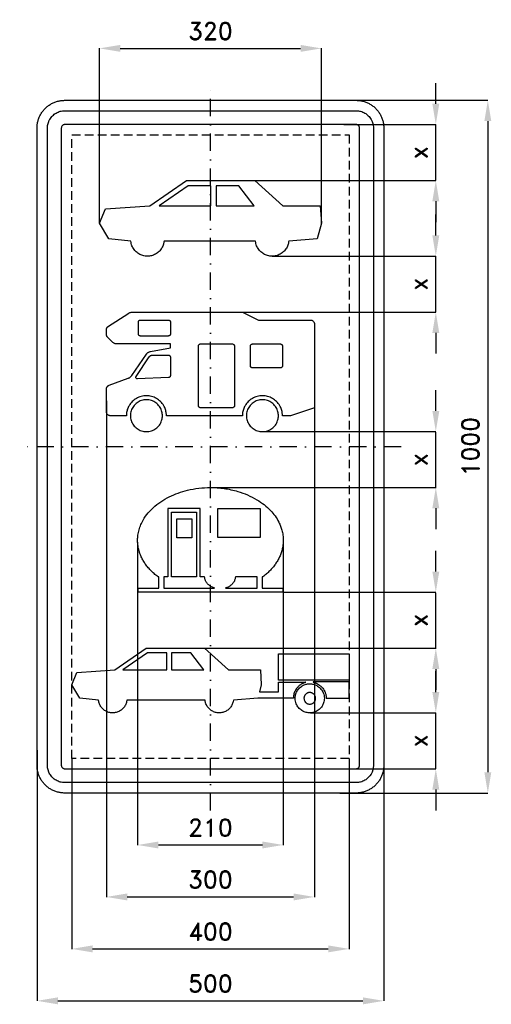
# Model space of a CAD drawing. Header units: millimetres. Extents: x -275 to 405, y -805 to 616.
import ezdxf

# ---------------------------------------------------------------- set-up
doc = ezdxf.new("R2010")
doc.units = ezdxf.units.MM
doc.header["$LTSCALE"] = 5
doc.linetypes.add('ČERCHOVANÁX2', pattern=[2, 1, -0.5, 0, -0.5])
doc.linetypes.add('ČÁRKOVANÁX2', pattern=[1.5, 1, -0.5])
doc.layers.add('Kóty', color=2, linetype='Continuous')
doc.layers.add('Značka', color=7, linetype='Continuous')
doc.styles.get("Standard").update_dxf_attribs({"font": 'romand.shx', "height": 25})
doc.dimstyles.get("Standard").update_dxf_attribs({"dimtxt": 25, "dimasz": 30, "dimexe": 0.18, "dimexo": 0.0625, "dimgap": 12.5, "dimtad": 1, "dimdec": 0, "dimzin": 0, "dimdsep": 46, "dimtxsty": 'Standard', "dimcen": 0.09, "dimadec": 0, "dimazin": 0, "dimtfac": 1, "dimtdec": 0, "dimtofl": 0, "dimtmove": 0, "dimatfit": 3, "dimfxl": 1, "dimtolj": 1, "dimtzin": 0, "dimarcsym": 0})

# ---------------------------------------------------------------- blocks, each defined once
blk = doc.blocks.new('*D0')
at = {"layer": 'Defpoints', "color": 0, "transparency": 16777216}
for p in [(186.3, 500), (186.3, -500), (400, -500)]:
    blk.add_point(p, dxfattribs=at)
at = {"layer": 'Kóty', "color": 0, "lineweight": -2, "transparency": 16777216}
for p, q in [((186.4, 500), (400.2, 500)), ((400, 470), (400, -470)), ((186.4, -500), (400.2, -500))]:
    blk.add_line(p, q, dxfattribs=at)
at = {"layer": 'Kóty', "color": 0, "transparency": 16777216}
for points in [[(395, 470), (405, 470), (400, 500)], [(395, -470), (405, -470), (400, -500)]]:
    blk.add_solid(points, dxfattribs=at)
at = {"layer": 'Kóty', "color": 0, "transparency": 16777216, "insert": (375, 0), "char_height": 25, "attachment_point": 5, "rotation": 90}
blk.add_mtext('\\A1;1000', dxfattribs=at)
blk = doc.blocks.new('*D1')
at = {"layer": 'Defpoints', "color": 0, "transparency": 16777216}
for p in [(160, 575), (-160, 322.56), (160, 322.56)]:
    blk.add_point(p, dxfattribs=at)
at = {"layer": 'Kóty', "color": 0, "lineweight": -2, "transparency": 16777216}
for p, q in [((-160, 322.6225), (-160, 575.18)), ((-130, 575), (130, 575)), ((160, 322.6225), (160, 575.18))]:
    blk.add_line(p, q, dxfattribs=at)
at = {"layer": 'Kóty', "color": 0, "transparency": 16777216}
for points in [[(-130, 580), (-130, 570), (-160, 575)], [(130, 580), (130, 570), (160, 575)]]:
    blk.add_solid(points, dxfattribs=at)
at = {"layer": 'Kóty', "color": 0, "transparency": 16777216, "insert": (0, 600), "char_height": 25, "attachment_point": 5}
blk.add_mtext('\\A1;320', dxfattribs=at)
blk = doc.blocks.new('*D2')
at = {"layer": 'Defpoints', "color": 0, "transparency": 16777216}
for p in [(-250, -438), (250, -438), (250, -800)]:
    blk.add_point(p, dxfattribs=at)
at = {"layer": 'Kóty', "color": 0, "lineweight": -2, "transparency": 16777216}
for p, q in [((-250, -438.1), (-250, -800.2)), ((250, -438.1), (250, -800.2)), ((-220, -800), (220, -800))]:
    blk.add_line(p, q, dxfattribs=at)
at = {"layer": 'Kóty', "color": 0, "transparency": 16777216}
for points in [[(-220, -795), (-220, -805), (-250, -800)], [(220, -795), (220, -805), (250, -800)]]:
    blk.add_solid(points, dxfattribs=at)
at = {"layer": 'Kóty', "color": 0, "transparency": 16777216, "insert": (0, -775), "char_height": 25, "attachment_point": 5}
blk.add_mtext('\\A1;500', dxfattribs=at)
blk = doc.blocks.new('*D3')
at = {"layer": 'Defpoints', "color": 0, "transparency": 16777216}
for p in [(-104.97, -137.611), (104.875, -138.499), (104.875, -575)]:
    blk.add_point(p, dxfattribs=at)
at = {"layer": 'Kóty', "color": 0, "lineweight": -2, "transparency": 16777216}
for p, q in [((-104.97, -137.6735), (-104.97, -575.18)), ((104.875, -138.5615), (104.875, -575.18)), ((-74.97, -575), (74.875, -575))]:
    blk.add_line(p, q, dxfattribs=at)
at = {"layer": 'Kóty', "color": 0, "transparency": 16777216}
for points in [[(-74.97, -570), (-74.97, -580), (-104.97, -575)], [(74.875, -570), (74.875, -580), (104.875, -575)]]:
    blk.add_solid(points, dxfattribs=at)
at = {"layer": 'Kóty', "color": 0, "transparency": 16777216, "insert": (-0.0475, -550), "char_height": 25, "attachment_point": 5}
blk.add_mtext('\\A1;210', dxfattribs=at)
blk = doc.blocks.new('*D4')
at = {"layer": 'Defpoints', "color": 0, "transparency": 16777216}
for p in [(-150, 66.385), (150, 66.385), (150, -650)]:
    blk.add_point(p, dxfattribs=at)
at = {"layer": 'Kóty', "color": 0, "lineweight": -2, "transparency": 16777216}
for p, q in [((-150, 66.3225), (-150, -650.18)), ((150, 66.3225), (150, -650.18)), ((-120, -650), (120, -650))]:
    blk.add_line(p, q, dxfattribs=at)
at = {"layer": 'Kóty', "color": 0, "transparency": 16777216}
for points in [[(-120, -645), (-120, -655), (-150, -650)], [(120, -645), (120, -655), (150, -650)]]:
    blk.add_solid(points, dxfattribs=at)
at = {"layer": 'Kóty', "color": 0, "transparency": 16777216, "insert": (0, -625), "char_height": 25, "attachment_point": 5}
blk.add_mtext('\\A1;300', dxfattribs=at)
blk = doc.blocks.new('*D5')
at = {"layer": 'Defpoints', "color": 0, "transparency": 16777216}
for p in [(-200, -450), (200, -450), (200, -725)]:
    blk.add_point(p, dxfattribs=at)
at = {"layer": 'Kóty', "color": 0, "lineweight": -2, "transparency": 16777216}
for p, q in [((-200, -450.0625), (-200, -725.18)), ((200, -450.0625), (200, -725.18)), ((-170, -725), (170, -725))]:
    blk.add_line(p, q, dxfattribs=at)
at = {"layer": 'Kóty', "color": 0, "transparency": 16777216}
for points in [[(-170, -720), (-170, -730), (-200, -725)], [(170, -720), (170, -730), (200, -725)]]:
    blk.add_solid(points, dxfattribs=at)
at = {"layer": 'Kóty', "color": 0, "transparency": 16777216, "insert": (0, -700), "char_height": 25, "attachment_point": 5}
blk.add_mtext('\\A1;400', dxfattribs=at)
blk = doc.blocks.new('*D6')
at = {"layer": 'Defpoints', "color": 0, "transparency": 16777216}
for p in [(192.3, 465), (64, 384.3), (325, 384.3)]:
    blk.add_point(p, dxfattribs=at)
at = {"layer": 'Kóty', "color": 0, "lineweight": -2, "transparency": 16777216}
for p, q in [((325, 495), (325, 525)), ((192.4, 465), (325.2, 465)), ((64.1, 384.3), (325.2, 384.3)), ((325, 354.3), (325, 324.3))]:
    blk.add_line(p, q, dxfattribs=at)
at = {"layer": 'Kóty', "color": 0, "transparency": 16777216}
for points in [[(320, 495), (330, 495), (325, 465)], [(320, 354.3), (330, 354.3), (325, 384.3)]]:
    blk.add_solid(points, dxfattribs=at)
at = {"layer": 'Kóty', "color": 0, "transparency": 16777216, "insert": (300, 424.6), "char_height": 25, "attachment_point": 5, "rotation": 90}
blk.add_mtext('\\A1;x', dxfattribs=at)
blk = doc.blocks.new('*D7')
at = {"layer": 'Defpoints', "color": 0, "transparency": 16777216}
for p in [(89, 275), (325, 275), (36.7, 194.3)]:
    blk.add_point(p, dxfattribs=at)
at = {"layer": 'Kóty', "color": 0, "lineweight": -2, "transparency": 16777216}
for p, q in [((325, 305), (325, 335)), ((89.1, 275), (325.2, 275)), ((36.7, 194.3), (325.2, 194.3)), ((325, 164.3), (325, 134.3))]:
    blk.add_line(p, q, dxfattribs=at)
at = {"layer": 'Kóty', "color": 0, "transparency": 16777216}
for points in [[(320, 305), (330, 305), (325, 275)], [(320, 164.3), (330, 164.3), (325, 194.3)]]:
    blk.add_solid(points, dxfattribs=at)
at = {"layer": 'Kóty', "color": 0, "transparency": 16777216, "insert": (300, 234.6), "char_height": 25, "attachment_point": 5, "rotation": 90}
blk.add_mtext('\\A1;x', dxfattribs=at)
blk = doc.blocks.new('*D8')
at = {"layer": 'Defpoints', "color": 0, "transparency": 16777216}
for p in [(74.9, 21.7), (-0.8, -59), (325, -59)]:
    blk.add_point(p, dxfattribs=at)
at = {"layer": 'Kóty', "color": 0, "lineweight": -2, "transparency": 16777216}
for p, q in [((325, 51.7), (325, 81.7)), ((75, 21.7), (325.2, 21.7)), ((-0.7, -59), (325.2, -59)), ((325, -89), (325, -119))]:
    blk.add_line(p, q, dxfattribs=at)
at = {"layer": 'Kóty', "color": 0, "transparency": 16777216}
for points in [[(320, 51.7), (330, 51.7), (325, 21.7)], [(320, -89), (330, -89), (325, -59)]]:
    blk.add_solid(points, dxfattribs=at)
at = {"layer": 'Kóty', "color": 0, "transparency": 16777216, "insert": (300, -18.7), "char_height": 25, "attachment_point": 5, "rotation": 90}
blk.add_mtext('\\A1;x', dxfattribs=at)
blk = doc.blocks.new('*D9')
at = {"layer": 'Defpoints', "color": 0, "transparency": 16777216}
for p in [(104.2, -210.231), (-8.667, -290.947), (325, -290.947)]:
    blk.add_point(p, dxfattribs=at)
at = {"layer": 'Kóty', "color": 0, "lineweight": -2, "transparency": 16777216}
for p, q in [((325, -180.231), (325, -150.231)), ((104.2625, -210.231), (325.18, -210.231)), ((-8.6045, -290.947), (325.18, -290.947)), ((325, -320.947), (325, -350.947))]:
    blk.add_line(p, q, dxfattribs=at)
at = {"layer": 'Kóty', "color": 0, "transparency": 16777216}
for points in [[(320, -180.231), (330, -180.231), (325, -210.231)], [(320, -320.947), (330, -320.947), (325, -290.947)]]:
    blk.add_solid(points, dxfattribs=at)
at = {"layer": 'Kóty', "color": 0, "transparency": 16777216, "insert": (300, -250.589), "char_height": 25, "attachment_point": 5, "rotation": 90}
blk.add_mtext('\\A1;x', dxfattribs=at)
blk = doc.blocks.new('*D10')
at = {"layer": 'Defpoints', "color": 0, "transparency": 16777216}
for p in [(144.2, -384.3), (171.9, -465), (325, -465)]:
    blk.add_point(p, dxfattribs=at)
at = {"layer": 'Kóty', "color": 0, "lineweight": -2, "transparency": 16777216}
for p, q in [((325, -354.3), (325, -324.3)), ((144.2, -384.3), (325.2, -384.3)), ((172, -465), (325.2, -465)), ((325, -495), (325, -525))]:
    blk.add_line(p, q, dxfattribs=at)
at = {"layer": 'Kóty', "color": 0, "transparency": 16777216}
for points in [[(320, -354.3), (330, -354.3), (325, -384.3)], [(320, -495), (330, -495), (325, -465)]]:
    blk.add_solid(points, dxfattribs=at)
at = {"layer": 'Kóty', "color": 0, "transparency": 16777216, "insert": (300, -424.6), "char_height": 25, "attachment_point": 5, "rotation": 90}
blk.add_mtext('\\A1;x', dxfattribs=at)

msp = doc.modelspace()

# ---------------------------------------------------------------- linework, layer by layer
at = {"layer": 'Kóty'}
for points in [[(325, 384.219), (325.18, 465)], [(325, 194.169), (325, 274.9455)], [(325, -59.6869), (325, 21.0913)], [(325, -291.67), (325, -210.889)], [(325, -465), (325, -384.202)]]:
    msp.add_lwpolyline(points, dxfattribs=at)
at = {"layer": 'Značka', "color": 6, "linetype": 'ČERCHOVANÁX2', "ltscale": 5}
for points in [[(0, -525), (0, 525)], [(275, 0), (-275, 0)]]:
    msp.add_lwpolyline(points, dxfattribs=at)
at = {"layer": 'Značka', "color": 5}
for points in [[(-210, -500), (-210.16, -499.9995), (-210.31, -499.9988, -0.0321782), (-215.48, -499.637, -0.035444), (-220.55, -498.5823, -0.036267), (-225.46, -496.9227, -0.0344216), (-230.09, -494.5885, -0.0337316), (-234.4, -491.714, -0.034071), (-238.28, -488.2843, -0.0342042), (-241.72, -484.4026, -0.0342228), (-244.59, -480.0906, -0.0340475), (-246.91, -475.4605, -0.0334162), (-248.58, -470.5549, -0.0341519), (-249.65, -465.4767, -0.0367409), (-250, -460.3142), (-250, -460.1571), (-250, -460), (-250, 460), (-250, 460.157), (-250, 460.314, -0.0321794), (-249.64, 465.479, -0.0354428), (-248.58, 470.555, -0.0362594), (-246.92, 475.464, -0.0344191), (-244.59, 480.091, -0.0337289), (-241.71, 484.402, -0.0340731), (-238.28, 488.28, -0.0341913), (-234.4, 491.72, -0.0342252), (-230.09, 494.59, -0.0340555), (-225.46, 496.91, -0.0334143), (-220.55, 498.58, -0.0341277), (-215.48, 499.65, -0.0367426), (-210.31, 500), (-210.16, 500), (-210, 500), (210, 500), (210.16, 500), (210.31, 500, -0.0321773), (215.48, 499.64, -0.0354428), (220.55, 498.58, -0.0362594), (225.46, 496.92, -0.0344144), (230.09, 494.59, -0.0337313), (234.4, 491.71, -0.0340656), (238.28, 488.28, -0.0342053), (241.72, 484.403, -0.0342263), (244.59, 480.091, -0.0340499), (246.91, 475.46, -0.0334177), (248.58, 470.555, -0.0341507), (249.65, 465.477, -0.0367414), (250, 460.314), (250, 460.157), (250, 460), (250, -460), (250, -460.1571), (250, -460.3142, -0.0321792), (249.64, -465.4791, -0.0354419), (248.58, -470.5549, -0.0362597), (246.92, -475.4636, -0.0344236), (244.59, -480.0906, -0.0337314), (241.71, -484.4017, -0.0340794), (238.28, -488.2843, -0.0341867), (234.4, -491.7172, -0.0342318), (230.09, -494.5885, -0.0340525), (225.46, -496.9061, -0.0334215), (220.55, -498.5823, -0.0341259), (215.48, -499.6542, -0.0367463), (210.31, -499.9988), (210.16, -499.9996), (210, -500), (-210, -500)], [(-210, -485), (-210.1, -484.9997), (-210.2, -484.9992, -0.0321827), (-213.42, -484.7731, -0.0354393), (-216.6, -484.1139, -0.0362574), (-219.66, -483.0767, -0.0344308), (-222.56, -481.6178, -0.0337141), (-225.25, -479.8212, -0.0340965), (-227.68, -477.6777, -0.0342145), (-229.82, -475.2516, -0.0342271), (-231.62, -472.5566, -0.0340436), (-233.07, -469.6628), (-234.11, -466.5968), (-234.78, -463.4229, -0.0367363), (-235, -460.1963), (-235, -460.0982), (-235, -460), (-235, 460), (-235, 460.098), (-235, 460.196, -0.0321975), (-234.77, 463.424, -0.0354735), (-234.11, 466.597, -0.0363197), (-233.08, 469.665, -0.0344669), (-231.62, 472.557, -0.0337266), (-229.82, 475.251, -0.0341177), (-227.68, 477.678, -0.0341804), (-225.25, 479.823, -0.0342246), (-222.56, 481.618, -0.0340264), (-219.66, 483.066, -0.0334063), (-216.6, 484.114, -0.0341329), (-213.42, 484.784, -0.0367349), (-210.2, 484.999), (-210.1, 485), (-210, 485), (210, 485), (210.1, 485), (210.2, 484.999, -0.032201), (213.42, 484.773, -0.0354289), (216.6, 484.114, -0.0362362), (219.66, 483.077, -0.0344166), (222.56, 481.618, -0.0337149), (225.25, 479.821, -0.0340912), (227.68, 477.678, -0.0342207), (229.82, 475.252, -0.0342246), (231.62, 472.557, -0.0340508), (233.07, 469.663, -0.033431), (234.11, 466.597, -0.0341775), (234.78, 463.423, -0.0367342), (235, 460.196), (235, 460.098), (235, 460), (235, -460), (235, -460.0982), (235, -460.1963), (234.77, -463.4244), (234.11, -466.5968), (233.08, -469.6648), (231.62, -472.5566), (229.82, -475.2511), (227.68, -477.6777), (225.25, -479.8233, -0.0342266), (222.56, -481.6178, -0.0340452), (219.66, -483.0663, -0.0334114), (216.6, -484.1139, -0.0341213), (213.42, -484.7839, -0.0367437), (210.2, -484.9992), (210.1, -484.9997), (210, -485), (-210, -485)], [(-210, -465), (210, -465), (210.02, -464.9999), (210.04, -464.9998, 0.0321657), (210.68, -464.9546), (211.32, -464.8228), (211.93, -464.6153), (212.51, -464.3236), (213.05, -463.9642), (213.54, -463.5355), (213.96, -463.0503), (214.32, -462.5113), (214.61, -461.9326), (214.82, -461.3194), (214.96, -460.6846), (215, -460.0393), (215, -460.0196), (215, -460), (215, 460), (215, 460.02), (215, 460.039), (214.95, 460.685), (214.82, 461.319), (214.62, 461.933), (214.32, 462.511), (213.96, 463.05), (213.54, 463.536), (213.05, 463.965), (212.51, 464.324), (211.93, 464.613), (211.32, 464.823, 0.0340778), (210.68, 464.957, 0.0367078), (210.04, 465), (210.02, 465), (210, 465), (-210, 465), (-210.02, 465), (-210.04, 465, 0.032266), (-210.68, 464.955, 0.0353576), (-211.32, 464.823, 0.036204), (-211.93, 464.615, 0.0344665), (-212.51, 464.324, 0.0337446), (-213.05, 463.964, 0.0341892), (-213.54, 463.536, 0.0343224), (-213.96, 463.05, 0.0341403), (-214.32, 462.511), (-214.61, 461.933), (-214.82, 461.319), (-214.96, 460.685), (-215, 460.039), (-215, 460.02), (-215, 460), (-215, -460), (-215, -460.0196), (-215, -460.0393), (-214.95, -460.6849), (-214.82, -461.3194), (-214.62, -461.933), (-214.32, -462.5113), (-213.96, -463.0502), (-213.54, -463.5355), (-213.05, -463.9647), (-212.51, -464.3236), (-211.93, -464.6133), (-211.32, -464.8228), (-210.68, -464.9568, 0.0367311), (-210.04, -464.9998), (-210.02, -464.9999), (-210, -465)], [(112.891, 296.475, -0.00631702), (112.563, 294.488, -0.0190479), (112.135, 292.524, -0.0377021), (111.107, 289.556, -0.0345588), (109.658, 286.758, -0.0336729), (107.882, 284.159, -0.0344366), (105.772, 281.829, -0.0345834), (103.388, 279.779, -0.0344212), (100.744, 278.074, -0.034378), (97.909, 276.711, -0.0344166), (94.915, 275.749, -0.034424), (91.824, 275.165, -0.0343921), (88.682, 275.011, -0.0344119), (85.546, 275.247, -0.0344319), (82.471, 275.912, -0.03442), (79.503, 276.952, -0.0343298), (76.705, 278.389, -0.0344179), (74.106, 280.162, -0.0347434), (71.777, 282.274, -0.0343936), (69.731, 284.659, -0.0330146), (68.022, 287.303, -0.034559), (66.64, 290.137, -0.0397656), (65.696, 293.132, -0.0173295), (65.355, 294.795), (65.092, 296.475), (65.09, 296.475), (-66.651, 296.475), (-66.93, 296.475, -0.0063245), (-67.258, 294.488, -0.0190404), (-67.686, 292.524, -0.0376976), (-68.715, 289.556, -0.0345588), (-70.163, 286.758, -0.0336729), (-71.94, 284.159, -0.0344329), (-74.049, 281.829, -0.0345804), (-76.433, 279.779, -0.0344185), (-79.077, 278.074, -0.0343822), (-81.912, 276.711, -0.0344196), (-84.907, 275.749, -0.0344258), (-87.997, 275.165, -0.0343924), (-91.139, 275.011, -0.0344123), (-94.276, 275.247, -0.0344319), (-97.35, 275.912, -0.0344168), (-100.318, 276.952, -0.0343321), (-103.116, 278.389, -0.0344124), (-105.716, 280.162, -0.0347434), (-108.045, 282.274, -0.0343936), (-110.09, 284.659, -0.0330227), (-111.8, 287.303, -0.0345633), (-113.181, 290.137, -0.0397563), (-114.125, 293.132, -0.0173295), (-114.466, 294.795), (-114.73, 296.475), (-114.732, 296.475), (-146.342, 299.987), (-160.0007, 322.621), (-151.415, 343.304), (-87.415, 347.597), (-34.342, 384.28), (64, 384.28), (104.586, 347.597), (158.44, 347.597), (160.001, 322.621), (154.147, 299.987), (113.171, 296.475), (112.891, 296.475)], [(150, 56.209), (115.385, 44.703), (103.846, 44.703, 0.00357097), (103.789, 46.207, 0.0107552), (103.688, 47.71, 0.0558759), (102.477, 53.587, 0.0560698), (99.982, 59.086, 0.0696929), (95.436, 65.085, 0.0694544), (89.423, 69.616, 0.0693413), (82.479, 72.54, 0.068844), (75, 73.47, 0.0686453), (67.52, 72.535, 0.0690274), (60.577, 69.616, 0.0688738), (54.583, 65.078, 0.0677337), (50.019, 59.086, 0.0560755), (47.491, 53.589, 0.0611674), (46.312, 47.71, 0.0122537), (46.208, 46.207, 0.00409884), (46.154, 44.703), (-63.462, 44.703, 0.0035811), (-63.519, 46.207, 0.0107653), (-63.62, 47.71, 0.0558859), (-64.831, 53.587, 0.056079), (-67.326, 59.086, 0.0696914), (-71.872, 65.085, 0.069452), (-77.885, 69.616, 0.0693413), (-84.829, 72.54, 0.0688442), (-92.308, 73.47, 0.068646), (-99.788, 72.535, 0.0690305), (-106.731, 69.616, 0.0688773), (-112.725, 65.078, 0.0677353), (-117.289, 59.086, 0.0560663), (-119.817, 53.589, 0.0611649), (-120.996, 47.71, 0.0122537), (-121.1, 46.207, 0.00407858), (-121.154, 44.703), (-144.231, 44.703), (-144.533, 44.714), (-144.834, 44.734, -0.0555526), (-146.013, 44.975, -0.0560859), (-147.116, 45.473, -0.069601), (-148.316, 46.379, -0.0684188), (-149.227, 47.579, -0.0565121), (-149.734, 48.679, -0.0612875), (-149.969, 49.855), (-149.989, 50.155), (-150, 50.456), (-150, 83.26), (-149.993, 83.493, -0.00827068), (-149.981, 83.727, -0.0434725), (-149.835, 84.649, -0.0436816), (-149.53, 85.534, -0.0541077), (-148.966, 86.557, -0.0529056), (-148.197, 87.438, -0.0437301), (-147.469, 88.032, -0.047552), (-146.65, 88.483), (-146.435, 88.575), (-146.217, 88.661), (-118.837, 98.673), (-118.506, 98.803), (-118.177, 98.938, 0.0329708), (-116.911, 99.582, 0.0320089), (-115.735, 100.386, 0.0331529), (-114.657, 101.317, 0.0366857), (-113.723, 102.385), (-113.509, 102.669), (-113.301, 102.958), (-92.049, 133.785), (-91.847, 134.061), (-91.639, 134.332, -0.0423996), (-90.701, 135.324, -0.0411968), (-89.607, 136.149, -0.0425427), (-88.403, 136.81, -0.0469185), (-87.108, 137.245), (-86.775, 137.323), (-86.439, 137.392), (-57.692, 142.511), (-57.692, 148.264), (-134.877, 148.264), (-135.217, 148.274), (-135.556, 148.291, -0.0418922), (-136.895, 148.496, -0.0407791), (-138.189, 148.921, -0.0421835), (-139.409, 149.526, -0.046609), (-140.497, 150.332), (-140.75, 150.559), (-140.996, 150.792), (-148.31, 158.086), (-148.466, 158.25), (-148.618, 158.418), (-149.152, 159.144, -0.0409839), (-149.561, 159.953, -0.0423341), (-149.85, 160.811, -0.046745), (-149.982, 161.703), (-149.994, 161.929), (-150, 162.154), (-150, 168.895), (-149.994, 169.121, -0.00808983), (-149.982, 169.346, -0.0421224), (-149.845, 170.237, -0.0409726), (-149.561, 171.097, -0.0423499), (-149.156, 171.908, -0.0466122), (-148.618, 172.631), (-148.466, 172.799), (-148.31, 172.963), (-117.565, 192.842), (-117.35, 192.979), (-117.133, 193.111), (-116.229, 193.573), (-115.272, 193.921), (-114.283, 194.166), (-113.273, 194.277), (-113.019, 194.287), (-112.765, 194.292), (46.154, 194.292), (69.231, 182.785), (144.231, 182.785), (144.533, 182.774), (144.834, 182.753, -0.0555593), (146.013, 182.512, -0.0560353), (147.116, 182.014, -0.0695641), (148.316, 181.108, -0.0684717), (149.227, 179.908, -0.056507), (149.734, 178.809, -0.0612883), (149.969, 177.633), (149.989, 177.332), (150, 177.031), (150, 56.209)], [(-100.962, 159.771), (-101.113, 159.777), (-101.263, 159.787), (-101.853, 159.908), (-102.404, 160.157, -0.0695775), (-103.004, 160.61, -0.0684227), (-103.46, 161.21, -0.0565306), (-103.713, 161.759, -0.0612384), (-103.83, 162.347), (-103.841, 162.498), (-103.846, 162.648), (-103.846, 179.908, -0.00366126), (-103.841, 180.059, -0.0106145), (-103.83, 180.209, -0.0558414), (-103.709, 180.797, -0.0562683), (-103.46, 181.347, -0.0698049), (-103.005, 181.945, -0.0683509), (-102.404, 182.4), (-101.853, 182.652), (-101.263, 182.769), (-101.113, 182.78), (-100.962, 182.785), (-60.577, 182.785), (-60.426, 182.779), (-60.275, 182.769), (-59.686, 182.649), (-59.135, 182.4, -0.0696212), (-58.535, 181.947, -0.0684227), (-58.079, 181.347, -0.0565069), (-57.826, 180.797, -0.0612744), (-57.708, 180.209), (-57.698, 180.059), (-57.692, 179.908), (-57.692, 162.648, -0.00354595), (-57.698, 162.498, -0.0108708), (-57.708, 162.347, -0.0558651), (-57.829, 161.759, -0.0562553), (-58.079, 161.21, -0.069719), (-58.533, 160.611, -0.0682216), (-59.135, 160.157), (-59.686, 159.904), (-60.275, 159.787), (-60.426, 159.777), (-60.577, 159.771), (-100.962, 159.771)], [(-14.423, 56.209), (-14.574, 56.215), (-14.725, 56.225), (-15.314, 56.346, -0.0561837), (-15.865, 56.595, -0.0696457), (-16.465, 57.048, -0.0684227), (-16.921, 57.648, -0.0564834), (-17.174, 58.198, -0.0612744), (-17.292, 58.785), (-17.302, 58.936), (-17.308, 59.086), (-17.308, 145.388), (-17.302, 145.538, -0.0106459), (-17.292, 145.688, -0.0558563), (-17.171, 146.276, -0.0562317), (-16.921, 146.826, -0.0697513), (-16.467, 147.425, -0.0682216), (-15.865, 147.879), (-15.314, 148.131), (-14.725, 148.249), (-14.574, 148.259), (-14.423, 148.264), (31.731, 148.264), (31.882, 148.259), (32.032, 148.249), (32.622, 148.128), (33.173, 147.879, -0.0695886), (33.773, 147.426, -0.0685207), (34.229, 146.826, -0.0565084), (34.482, 146.276, -0.0613136), (34.6, 145.688), (34.61, 145.538), (34.615, 145.388), (34.615, 59.086), (34.61, 58.936, -0.0109177), (34.6, 58.785, -0.055842), (34.479, 58.198, -0.0562683), (34.229, 57.648, -0.0697726), (33.774, 57.049, -0.068362), (33.173, 56.595, -0.0564661), (32.622, 56.342, -0.0610131), (32.032, 56.225), (31.882, 56.215), (31.731, 56.209), (-14.423, 56.209)], [(60.577, 113.744), (60.426, 113.749), (60.275, 113.76, -0.0557179), (59.686, 113.88, -0.0560942), (59.135, 114.129, -0.0695886), (58.535, 114.582, -0.0684227), (58.079, 115.182, -0.0565084), (57.826, 115.732, -0.061263), (57.708, 116.32), (57.698, 116.47), (57.692, 116.62), (57.692, 145.388), (57.698, 145.538, -0.0107471), (57.708, 145.688, -0.0558065), (57.829, 146.276, -0.0562317), (58.079, 146.826, -0.069719), (58.533, 147.425, -0.0682327), (59.135, 147.879, -0.0563249), (59.686, 148.131, -0.0609149), (60.275, 148.249), (60.426, 148.259), (60.577, 148.264), (100.962, 148.264), (101.113, 148.259), (101.263, 148.249, -0.0556124), (101.853, 148.128, -0.0559998), (102.404, 147.879, -0.0695886), (103.004, 147.426, -0.0685207), (103.46, 146.826, -0.0566), (103.713, 146.276, -0.061263), (103.83, 145.688), (103.841, 145.538), (103.846, 145.388), (103.846, 116.62), (103.841, 116.47, -0.0107698), (103.83, 116.32, -0.0558651), (103.709, 115.732, -0.0562317), (103.46, 115.182, -0.069719), (103.005, 114.583, -0.0682327), (102.404, 114.129, -0.0563249), (101.853, 113.877, -0.0609278), (101.263, 113.76), (101.113, 113.749), (100.962, 113.744), (60.577, 113.744)], [(-60.577, 132.155), (-60.426, 132.149), (-60.275, 132.139), (-59.686, 132.018), (-59.135, 131.769, -0.0696212), (-58.535, 131.316, -0.0684227), (-58.079, 130.716, -0.0564698), (-57.826, 130.167, -0.0612883), (-57.708, 129.579), (-57.698, 129.428), (-57.692, 129.278), (-57.692, 102.687), (-57.698, 102.541, -0.0104075), (-57.707, 102.395, -0.0542936), (-57.822, 101.823, -0.0546451), (-58.058, 101.286, -0.067803), (-58.489, 100.696, -0.0663401), (-59.061, 100.24), (-59.589, 99.977), (-60.157, 99.841), (-60.303, 99.825), (-60.449, 99.813), (-105.068, 97.836), (-105.195, 97.835), (-105.322, 97.838), (-105.821, 97.923), (-106.29, 98.122, -0.0731708), (-106.8, 98.498, -0.0735257), (-107.18, 99.004, -0.0732758), (-107.416, 99.59, -0.0715551), (-107.476, 100.22, -0.0590576), (-107.407, 100.725, -0.0642909), (-107.22, 101.193), (-107.157, 101.303), (-107.09, 101.411), (-88.251, 129.593), (-88.086, 129.822), (-87.914, 130.047, -0.0524985), (-87.121, 130.848, -0.0512987), (-86.173, 131.474, -0.0528601), (-85.127, 131.921, -0.0580877), (-84.017, 132.127), (-83.734, 132.145), (-83.451, 132.155), (-60.577, 132.155)], [(-69.231, 44.703), (-69.247, 45.425, 0.00637646), (-69.276, 46.148, 0.0336863), (-69.627, 49.014, 0.0335711), (-70.36, 51.814, 0.0417865), (-71.731, 55.159, 0.0417413), (-73.638, 58.23, 0.0416391), (-75.979, 60.987, 0.0413462), (-78.744, 63.321, 0.0412352), (-81.825, 65.221, 0.0412186), (-85.177, 66.59, 0.0412285), (-88.696, 67.447, 0.0411899), (-92.308, 67.716, 0.0412075), (-95.92, 67.447, 0.0412099), (-99.439, 66.59, 0.0412316), (-102.79, 65.221, 0.0412662), (-105.872, 63.321, 0.0412732), (-108.635, 60.986, 0.0413285), (-110.977, 58.23, 0.0413371), (-112.882, 55.158, 0.0413983), (-114.255, 51.814, 0.0414026), (-115.115, 48.305, 0.0414244), (-115.385, 44.703, 0.0414269), (-115.115, 41.1, 0.0414106), (-114.255, 37.591, 0.0413913), (-112.882, 34.247, 0.0413466), (-110.977, 31.175, 0.0413389), (-108.635, 28.419, 0.0412866), (-105.872, 26.084, 0.0412515), (-102.79, 24.184, 0.0412162), (-99.439, 22.815, 0.0411926), (-95.92, 21.958, 0.041174), (-92.308, 21.689, 0.0411729), (-88.696, 21.958, 0.0411992), (-85.177, 22.815, 0.0412195), (-81.826, 24.184, 0.0412087), (-78.744, 26.084, 0.0412858), (-75.979, 28.419, 0.041549), (-73.638, 31.175, 0.0413223), (-71.737, 34.248, 0.040516), (-70.36, 37.591, 0.0336365), (-69.618, 40.391, 0.0368317), (-69.276, 43.258, 0.00728578), (-69.247, 43.98, 0.00242869), (-69.231, 44.703)], [(98.077, 44.703), (98.06, 45.425, 0.00641865), (98.032, 46.148, 0.0336811), (97.681, 49.014, 0.0335609), (96.948, 51.814, 0.0417904), (95.577, 55.159, 0.0417448), (93.67, 58.23, 0.0416425), (91.328, 60.987, 0.0413408), (88.564, 63.321, 0.0412397), (85.483, 65.221, 0.0412186), (82.131, 66.59, 0.0412293), (78.612, 67.447, 0.0411909), (75, 67.716, 0.0412076), (71.388, 67.447, 0.0412068), (67.869, 66.59, 0.0412333), (64.518, 65.221, 0.0412638), (61.436, 63.321, 0.0412761), (58.673, 60.986, 0.0413285), (56.33, 58.23, 0.0413443), (54.426, 55.158, 0.0414101), (53.053, 51.814, 0.0414025), (52.193, 48.305, 0.041416), (51.923, 44.703, 0.0414185), (52.193, 41.1, 0.0414106), (53.053, 37.591, 0.0413874), (54.426, 34.247, 0.0413395), (56.33, 31.175, 0.0413389), (58.673, 28.419, 0.0412894), (61.436, 26.084, 0.0412491), (64.518, 24.184, 0.0412116), (67.869, 22.815, 0.0411926), (71.388, 21.958, 0.0411731), (75, 21.689, 0.0411733), (78.612, 21.958, 0.0411972), (82.131, 22.815, 0.0412177), (85.482, 24.184, 0.0412066), (88.564, 26.084, 0.0412912), (91.328, 28.419, 0.0415524), (93.67, 31.175, 0.0413223), (95.571, 34.248, 0.0405159), (96.948, 37.591, 0.0336417), (97.69, 40.391, 0.0368212), (98.032, 43.258, 0.00726468), (98.061, 43.98, 0.00244979), (98.077, 44.703)], [(-104.369, -204.116), (-74.522, -204.116), (-74.522, -187.754), (-75.709, -187.754), (-76.517, -187.134), (-77.321, -186.51, -0.0199079), (-82.609, -182.024, -0.0227383), (-87.498, -177.103, -0.0224693), (-91.594, -172.29, -0.0233435), (-95.234, -167.122, -0.0240217), (-98.318, -161.845, -0.0262981), (-100.855, -156.291, -0.0214873), (-102.469, -151.764, -0.0211656), (-103.694, -147.113, -0.0238617), (-104.591, -142.062, -0.0270676), (-104.97, -136.953, -0.00386719), (-104.99, -136.038), (-105, -135.123, -0.00245744), (-104.955, -133.247, -0.00737837), (-104.874, -131.373, -0.01878), (-104.511, -127.678, -0.0174672), (-103.88, -124.014, -0.0355794), (-101.741, -116.259, -0.0343322), (-98.54, -108.866, -0.0504646), (-91.608, -97.894, -0.0427784), (-82.743, -88.365, -0.0406772), (-71.625, -79.484, -0.0350885), (-59.306, -72.387, -0.0306451), (-46.495, -66.882, -0.0282763), (-33.128, -62.921, -0.0317644), (-16.697, -59.949, -0.0302502), (-0.003, -59.031, -0.0363778), (19.86, -60.315, -0.0393004), (39.29, -64.572, -0.0325156), (53.577, -69.66, -0.035438), (67.034, -76.63, -0.0327782), (77.349, -83.699, -0.0377046), (86.569, -92.144, -0.0353899), (93.197, -100.06, -0.040694), (98.54, -108.866, -0.0265995), (101.094, -114.518, -0.0273456), (103.025, -120.415, -0.0338338), (104.523, -127.702, -0.0356037), (105, -135.123, -0.0263769), (104.75, -140.559, -0.0254271), (103.939, -145.938, -0.0271805), (102.474, -151.768, -0.0264721), (100.394, -157.408, -0.0257919), (97.74, -162.93, -0.0240365), (94.552, -168.16, -0.0229791), (90.801, -173.278, -0.0208091), (86.616, -178.049, -0.0197453), (82.135, -182.467, -0.0201473), (77.321, -186.51, -0.00248117), (76.517, -187.134, -0.000833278), (75.709, -187.754), (74.464, -187.754), (74.464, -204.116), (104.199, -204.116), (104.199, -210.231), (-104.369, -210.231), (-104.369, -204.116)], [(-15.023, -187.754), (-15.023, -89.173), (-61.35, -89.173), (-61.35, -187.754), (-67.337, -187.754), (-67.337, -204.116), (5.914, -204.116), (5.548, -203.998), (5.183, -203.877, -0.0274618), (2.759, -202.908, -0.030512), (0.462, -201.665, -0.02957), (-1.491, -200.333, -0.0305369), (-3.271, -198.777, -0.0311983), (-4.8, -197.109, -0.0346657), (-6.095, -195.259, -0.0285402), (-6.934, -193.712, -0.0286828), (-7.592, -192.078, -0.0325862), (-8.095, -190.274, -0.0374237), (-8.34, -188.423), (-8.36, -188.088), (-8.375, -187.754), (-15.023, -187.754)], [(21.746, -204.116), (67.284, -204.116), (67.284, -187.754), (36.041, -187.754), (36.025, -188.088), (36.006, -188.423, -0.0407593), (35.663, -190.702, -0.0413205), (34.952, -192.9, -0.0382746), (33.988, -194.896, -0.0339063), (32.748, -196.733, -0.0321446), (31.246, -198.475, -0.0304629), (29.539, -200.015, -0.0237559), (27.997, -201.157, -0.0214544), (26.357, -202.155, -0.023329), (24.458, -203.111, -0.0251727), (22.477, -203.877), (22.112, -203.999), (21.746, -204.116)], [(70.619, -354.106), (97.999, -354.089), (97.999, -340.032), (137.343, -340.032), (137.285, -340.051), (137.228, -340.071), (136.906, -340.185), (136.586, -340.303), (136.288, -340.416), (135.992, -340.532), (135.626, -340.681), (135.263, -340.836), (134.905, -340.993), (134.55, -341.156), (134.182, -341.331), (133.818, -341.511), (133.766, -341.537), (133.715, -341.563), (133.343, -341.734), (132.972, -341.908, 0.0254655), (130.947, -343.007, 0.0261219), (129.044, -344.309, 0.024551), (127.374, -345.679, 0.0240019), (125.845, -347.203, 0.0292757), (124.126, -349.286, 0.0283234), (122.655, -351.558, 0.030833), (121.41, -354.005, 0.0369501), (120.511, -356.584, 0.0357395), (119.886, -359.738, 0.0117391), (119.559, -362.961), (68.167, -362.961), (33.333, -365.947), (33.094, -365.947), (32.813, -367.644, -0.0190571), (32.448, -369.322, -0.0377004), (31.569, -371.856, -0.0345756), (30.332, -374.247, -0.0336817), (28.815, -376.466, -0.0344298), (27.013, -378.457, -0.0346015), (24.977, -380.208, -0.0344243), (22.718, -381.664, -0.0343849), (20.296, -382.829, -0.0344159), (17.739, -383.65, -0.0344192), (15.099, -384.149, -0.0344117), (12.415, -384.28, -0.0344135), (9.736, -384.078, -0.0344289), (7.11, -383.511, -0.0344192), (4.575, -382.623, -0.0343479), (2.185, -381.395, -0.0344119), (-0.035, -379.881, -0.0347552), (-2.025, -378.076, -0.0343966), (-3.772, -376.039, -0.0330054), (-5.232, -373.781, -0.034557), (-6.412, -371.361, -0.0397687), (-7.219, -368.802, -0.0173337), (-7.509, -367.382), (-7.735, -365.947), (-7.736, -365.947), (-120.264, -365.947), (-120.502, -365.947, -0.00631799), (-120.783, -367.644, -0.0190485), (-121.148, -369.322, -0.0377112), (-122.026, -371.856, -0.0345705), (-123.264, -374.247, -0.0336817), (-124.781, -376.466, -0.0344301), (-126.583, -378.457, -0.034592), (-128.619, -380.208, -0.0344183), (-130.878, -381.664, -0.0343858), (-133.299, -382.829, -0.0344194), (-135.857, -383.65, -0.0344202), (-138.497, -384.149, -0.0344124), (-141.18, -384.28, -0.0344139), (-143.86, -384.078, -0.0344325), (-146.485, -383.511, -0.0344228), (-149.021, -382.623, -0.0343506), (-151.411, -381.395, -0.0344166), (-153.631, -379.881, -0.0347532), (-155.6205, -378.076, -0.0343988), (-157.3675, -376.039, -0.0330102), (-158.8279, -373.781, -0.0345595), (-160.0079, -371.361, -0.039766), (-160.8143, -368.802, -0.0173388), (-161.1052, -367.382, -0.00575857), (-161.3306, -365.947), (-161.3327, -365.947), (-188.3326, -362.947), (-199.9992, -343.614), (-192.6659, -325.947), (-138, -322.281), (-92.666, -290.947), (-8.667, -290.947), (25.999, -322.281), (71.999, -322.281), (73.333, -343.614), (70.619, -354.106)], [(166.992, -362.961), (199.999, -362.949), (199.999, -339.68), (148.199, -339.683), (148.276, -339.707), (148.352, -339.732), (148.879, -339.906), (149.403, -340.09), (149.893, -340.271), (150.38, -340.459), (150.858, -340.653), (151.332, -340.854), (151.705, -341.019), (152.075, -341.19), (152.529, -341.408), (152.98, -341.633, -0.020151), (155.785, -343.173, -0.0369402), (158.391, -345.016, -0.0348016), (160.349, -346.802, -0.0292228), (162.068, -348.829, -0.0278415), (163.581, -351.029, -0.0300686), (164.827, -353.383, -0.0246352), (165.646, -355.385, -0.023281), (166.27, -357.458, -0.0260465), (166.747, -359.768, -0.0292236), (166.965, -362.112), (166.981, -362.537), (166.992, -362.961)], [(143.27, -384.28), (142.752, -384.271), (142.235, -384.255, -0.0356601), (139.402, -383.935, -0.0372131), (136.642, -383.206, -0.0342509), (134.217, -382.237, -0.032639), (131.944, -380.952, -0.039495), (129.363, -379.011, -0.0402226), (127.121, -376.685, -0.0408406), (125.231, -374.047, -0.0407354), (123.793, -371.134, -0.0502315), (122.631, -367.282, -0.0508734), (122.263, -363.274, -0.0430339), (122.516, -359.91, -0.0427541), (123.337, -356.645, -0.0329129), (124.311, -354.222, -0.0322589), (125.591, -351.946, -0.0395441), (127.531, -349.366, -0.0400849), (129.858, -347.123, -0.0407519), (132.498, -345.231, -0.0411986), (135.408, -343.794, -0.0316863), (137.766, -342.99, -0.0312498), (140.203, -342.488, -0.0132909), (141.216, -342.361, -0.0142898), (142.235, -342.289, -0.00563423), (142.752, -342.273), (143.27, -342.264), (143.788, -342.273), (144.306, -342.289, -0.0356593), (147.139, -342.61, -0.0372113), (149.899, -343.338, -0.0342442), (152.323, -344.308, -0.0326388), (154.598, -345.593, -0.0394795), (157.179, -347.534, -0.0402185), (159.421, -349.86, -0.0408392), (161.311, -352.499, -0.0407369), (162.75, -355.411, -0.0502367), (163.912, -359.265, -0.0509076), (164.28, -363.274, -0.0430227), (164.027, -366.637, -0.0427611), (163.206, -369.901, -0.0329447), (162.232, -372.323, -0.032224), (160.951, -374.599, -0.0395258), (159.01, -377.181, -0.0403652), (156.684, -379.422, -0.0407625), (154.046, -381.308, -0.0397423), (151.132, -382.751, -0.0440783), (147.78, -383.822, -0.0489735), (144.306, -384.255, -0.00577185), (143.788, -384.272), (143.27, -384.28)], [(143.27, -371.631), (143.476, -371.627), (143.682, -371.621, 0.0434262), (145.066, -371.443, 0.0457465), (146.399, -371.022, 0.0427666), (147.558, -370.452, 0.0405403), (148.608, -369.698, 0.0396039), (149.534, -368.806, 0.0404946), (150.306, -367.779, 0.0330459), (150.816, -366.874, 0.0326728), (151.203, -365.91, 0.041838), (151.527, -364.611, 0.0422036), (151.63, -363.274, 0.050531), (151.485, -361.678, 0.0514157), (151.021, -360.145, 0.04158), (150.449, -358.987, 0.0401425), (149.697, -357.936, 0.0395912), (148.804, -357.01, 0.0406597), (147.777, -356.238, 0.0329575), (146.872, -355.729, 0.0317079), (145.908, -355.341, 0.0356837), (144.809, -355.048, 0.0400089), (143.682, -354.924), (143.476, -354.917), (143.27, -354.914), (143.064, -354.917), (142.858, -354.924, 0.013662), (142.453, -354.953, 0.0127304), (142.05, -355.003, 0.0303732), (141.08, -355.203, 0.0316622), (140.142, -355.522, 0.0415321), (138.983, -356.094, 0.0407444), (137.933, -356.847, 0.0402978), (137.005, -357.739, 0.0405412), (136.234, -358.766, 0.0328888), (135.725, -359.672, 0.0326205), (135.337, -360.636, 0.0418432), (135.013, -361.936, 0.0422017), (134.91, -363.274, 0.050539), (135.055, -364.869, 0.0514043), (135.519, -366.401, 0.0415699), (136.091, -367.559, 0.0401273), (136.843, -368.609, 0.0395684), (137.736, -369.535, 0.0406458), (138.763, -370.307, 0.0329563), (139.668, -370.815, 0.031722), (140.632, -371.204, 0.0356578), (141.731, -371.497, 0.0400015), (142.858, -371.621), (143.064, -371.627), (143.27, -371.631)]]:
    msp.add_lwpolyline(points, format="xyb", dxfattribs=at)
at = {"layer": 'Značka', "color": 6, "linetype": 'ČÁRKOVANÁX2', "ltscale": 2.5}
msp.add_lwpolyline([(-200, -450), (-200, 450), (200, 450), (200, -450), (-200, -450)], dxfattribs=at)
at = {"layer": 'Značka', "color": 5}
for points in [[(-31.907, 376.475), (-73.688, 347.597), (0.585, 347.597), (0.585, 376.475), (-31.907, 376.475)], [(8.39, 376.475), (8.39, 347.597), (63.22, 347.597), (40.976, 376.475), (8.39, 376.475)], [(-56.176, -94.721), (-20.191, -94.721), (-20.191, -187.754), (-56.176, -187.754), (-56.176, -94.721)], [(10.655, -89.173), (71.622, -89.173), (71.622, -131.013), (10.655, -131.013), (10.655, -89.173)], [(-48.406, -104.332), (-26.809, -104.332), (-26.809, -131.656), (-48.406, -131.656), (-48.406, -104.332)], [(-90.587, -297.614), (-126.275, -322.281), (-62.833, -322.281), (-62.833, -297.614), (-90.587, -297.614)], [(-56.167, -297.614), (-56.167, -322.281), (-9.334, -322.281), (-28.334, -297.614), (-56.167, -297.614)], [(98.093, -298.898), (199.999, -298.898), (199.999, -336.874), (98.093, -336.874), (98.093, -298.898)]]:
    msp.add_lwpolyline(points, dxfattribs=at)

# ---------------------------------------------------------------- dimensions: what is measured, and where the dimension line sits
at = {"layer": 'Kóty'}
for base, p1, p2, picture, middle in [((160, 575), (-160, 322.56), (160, 322.56), '*D1', (0, 600)), ((150, -650), (-150, 66.385), (150, 66.385), '*D4', (0, -625)), ((104.875, -575), (-104.97, -137.611), (104.875, -138.499), '*D3', (-0.0475, -550)), ((250, -800), (-250, -438.0059), (250, -438.0059), '*D2', (0, -775)), ((200, -725), (-200, -450), (200, -450), '*D5', (0, -700))]:
    dim = msp.add_linear_dim(base=base, p1=p1, p2=p2, dimstyle='Standard', dxfattribs=at)
    dim.commit()
    dim.dimension.update_dxf_attribs({"geometry": picture, "text_midpoint": middle})
for base, p1, p2, picture, middle in [((325, 384.28), (192.3113, 465), (64, 384.28), '*D6', (300, 424.64)), ((325, 275.0069), (36.6561, 194.292), (89.0079, 275.0069), '*D7', (300, 234.6494)), ((325, -59.0289), (74.9125, 21.6885), (-0.7621, -59.0289), '*D8', (300, -18.6702)), ((325, -290.947), (104.2, -210.231), (-8.667, -290.947), '*D9', (300, -250.589)), ((325, -465), (144.1795, -384.2603), (171.9332, -465), '*D10', (300, -424.6301))]:
    dim = msp.add_linear_dim(base=base, p1=p1, p2=p2, angle=90, text='x', dimstyle='Standard', dxfattribs=at)
    dim.commit()
    dim.dimension.update_dxf_attribs({"geometry": picture, "text_midpoint": middle})
dim = msp.add_linear_dim(base=(400, -500), p1=(186.298, 500), p2=(186.298, -500), angle=90, dimstyle='Standard', dxfattribs=at)
dim.commit()
dim.dimension.update_dxf_attribs({"geometry": '*D0', "text_midpoint": (375, 0)})

doc.saveas('drawing.dxf')
